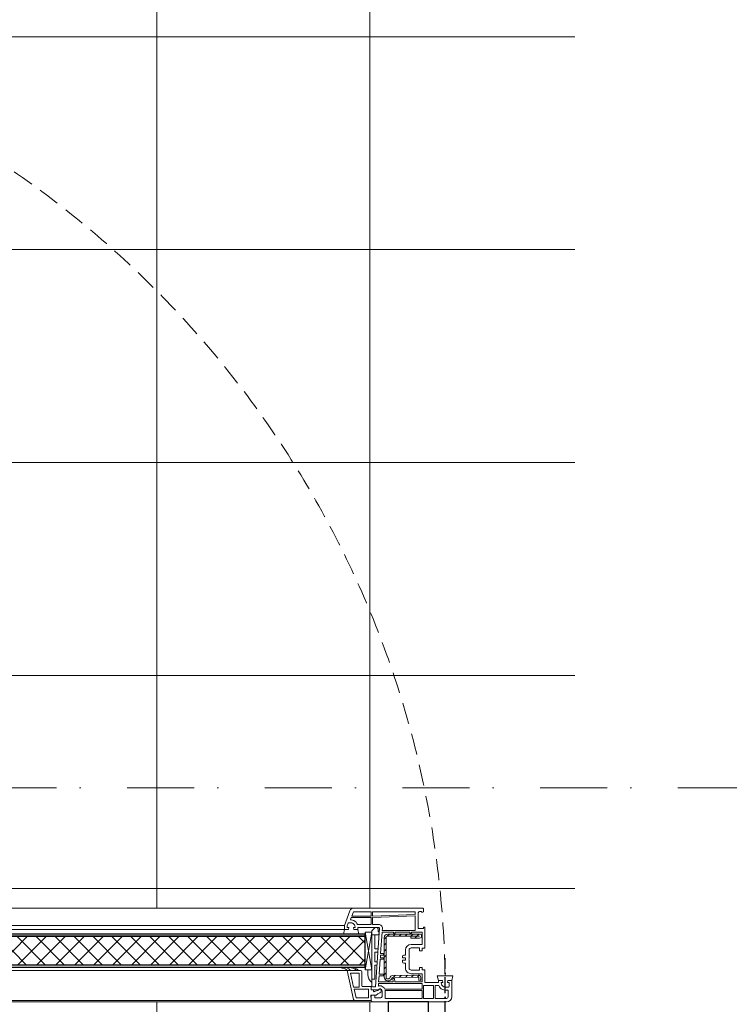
# Model space of a CAD drawing. Header units: millimetres. Extents: x 3652085 to 3778338, y -303702 to -273644.
# Tile 108 of 256: x 3674997 to 3675526, y -276743 to -276009. Entities that reach past the tile are written whole.
import ezdxf

# ---------------------------------------------------------------- set-up
doc = ezdxf.new("R2010")
doc.units = ezdxf.units.MM
for name, pattern in [('ACAD_ISO10W100', [18, 12, -3, 0, -3]), ('AUSGEZOGEN', [0]), ('BEQA', [20.5, 10, -7, 0, -3.5]), ('HIDDEN2', [4.7624999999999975, 3.174999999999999, -1.587499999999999])]:
    doc.linetypes.add(name, pattern=pattern)
for name, color, linetype in [('!!!! BALCONY', 7, 'Continuous'), ('1', 7, 'Continuous'), ('ARMIERUNG', 5, 'Continuous'), ('ATTACHMT', 7, 'Continuous'), ('DOOR', 7, 'AUSGEZOGEN'), ('FITINGS', 7, 'Continuous'), ('ZUSATZPROFILE', 7, 'Continuous')]:
    doc.layers.add(name, color=color, linetype=linetype)
for name, color, linetype, lineweight in [('DOOR-IDEN   (HAUSART)', 43, 'Continuous', 5), ('Marker - Section_Pen_No__1', 7, 'Continuous', 13), ('SYMBOL-DETAIL    (HAUSART)', 2, 'Continuous', 5)]:
    doc.layers.add(name, color=color, linetype=linetype, lineweight=lineweight)

# ---------------------------------------------------------------- blocks, each defined once
blk = doc.blocks.new('240168_s')
at = {"layer": 'FITINGS', "color": 7, "linetype": 'Continuous', "lineweight": -3}
for points in [[(-12, 26.50000000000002), (-12, 70.49999999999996, -0.4142135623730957), (-10.50000000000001, 71.99999999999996), (127.2576258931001, 71.99999999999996, -0.208864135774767), (128.3580380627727, 71.51935914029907, -0.06663227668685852), (134.9329132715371, 62.19405644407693, -0.5632510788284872), (133.6031437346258, 60.00000000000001), (19.00000000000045, 60.00000000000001, 0.4142024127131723), (12, 53), (12, 15), (-12, 15), (-12, 19.50000000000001, 0.1155102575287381)], [(-15, 0), (15, 0), (15, 13, 0.414213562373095), (13, 15), (-13, 15, 0.414213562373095), (-15, 13)]]:
    blk.add_lwpolyline(points, format="xyb", close=True, dxfattribs=at)
blk.add_lwpolyline([(-11.80727157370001, 25.51975154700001), (-12.03, 25.13397459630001), (-12.03, 20.86602540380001), (-11.8072715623, 20.48024843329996)], dxfattribs=at)
blk = doc.blocks.new('554012_ARMIERUNG')
at = {"layer": 'ARMIERUNG', "lineweight": 0}
h = blk.add_hatch(dxfattribs=at)
h.set_pattern_fill('ANSI31', color=256, scale=25, style=0)
h.set_pattern_definition([(45, (-54.91365138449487, 6.145086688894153), (-2.209708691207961, 2.209708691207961), [])])
h.paths.add_polyline_path([(-14.79999999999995, 27.99999999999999, 0.4142135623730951), (-17.49999999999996, 25.29999999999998), (-17.49999999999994, 1.5, 1), (-14.49999999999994, 1.5), (-14.49999999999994, 8), (-15.99999999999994, 8), (-15.99999999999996, 25.29999999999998, -0.4142135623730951), (-14.79999999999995, 26.49999999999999), (14.50000000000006, 26.49999999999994, -0.9195326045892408), (14.75019970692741, 23.52101382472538, 0.3593905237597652), (13.50080132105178, 22.07674882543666), (13.04968506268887, 2.593175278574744, 0.4140453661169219), (15.00170601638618, 0.5474431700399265), (17.00114322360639, 0.4999999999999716), (17.03672560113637, 1.999577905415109), (15.03728839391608, 2.047021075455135, -0.414039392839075), (14.54928291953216, 2.558443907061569), (15.00000000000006, 22.04196010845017, 0.9195949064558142), (14.50000000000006, 27.99999999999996)])
for p, q in [((-17.49999999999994, 25.29999999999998), (-17.49999999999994, 1.5)), ((-15.99999999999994, 8), (-15.99999999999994, 25.29999999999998)), ((14.50000000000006, 27.99999999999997), (-14.79999999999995, 27.99999999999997)), ((14.50000000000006, 26.49999999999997), (-14.79999999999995, 26.49999999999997)), ((13.50080132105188, 22.07674882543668), (13.04971197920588, 2.594323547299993)), ((15.00000000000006, 22.04196010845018), (14.54928988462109, 2.558741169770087)), ((-15.99999999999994, 8), (-15.99999999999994, 1.5)), ((-15.99999999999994, 8), (-14.49999999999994, 8)), ((-14.49999999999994, 1.5), (-14.49999999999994, 8)), ((15.00170601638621, 0.5474431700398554), (17.00114322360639, 0.4999999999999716)), ((17.03672560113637, 1.999577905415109), (15.03728839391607, 2.047021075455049)), ((17.00114322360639, 0.4999999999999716), (17.03672560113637, 1.999577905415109))]:
    blk.add_line(p, q, dxfattribs=at)
for centre, radius, start, end in [((-14.79999999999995, 25.29999999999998), 2.700000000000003, 90, 180), ((-14.79999999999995, 25.29999999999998), 1.200000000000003, 90, 180), ((15.00039941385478, 22.04202764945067), 1.500000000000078, 99.60180476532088, 178.6736303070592), ((14.50000000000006, 24.99999999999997), 2.999999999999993, 279.5940682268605, 90), ((14.50000000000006, 24.99999999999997), 1.49999999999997, 279.6018047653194, 90), ((-15.99999999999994, 1.5), 1.5, 180, 0), ((15.04914918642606, 2.546880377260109), 1.999999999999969, 178.6407257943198, 268.640725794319), ((15.04914918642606, 2.546880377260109), 0.4999999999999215, 178.6407257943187, 268.6407257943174)]:
    blk.add_arc(centre, radius, start, end, dxfattribs=at)
blk = doc.blocks.new('560510_GLASLEISTE_22-5')
at = {"layer": 'ARMIERUNG', "lineweight": 0}
for centre, radius, start, end in [((-8.97770953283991, 21.32269295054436), 8.025020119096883, 178.5055530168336, 226.5174077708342), ((-16.7025935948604, 14.83865157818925), 0.299999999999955, 90, 185.0669878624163), ((-8.502522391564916, 15.56915026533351), 8.532544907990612, 185.0898891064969, 225.3403181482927), ((-16.60013605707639, 21.52155395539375), 0.3999999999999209, 89.99025564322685, 178.5055530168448), ((-16.7025935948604, 14.83865157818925), 0.3000000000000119, 8.593377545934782, 90), ((-16.59999999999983, 21.52155395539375), 0.3999999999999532, 358.7498880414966, 90.00974438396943), ((-9.300934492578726, 15.96108490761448), 7.186281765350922, 188.6242230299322, 223.6582097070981), ((-11.91410685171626, 21.41929824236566), 4.287008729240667, 178.7498880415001, 232.9010851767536)]:
    blk.add_arc(centre, radius, start, end, dxfattribs=at)
at = {"layer": 'ZUSATZPROFILE', "lineweight": 5}
for p, q in [((-14.5, 18), (7.216930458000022, 13.174015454)), ((-14.5, 18), (-14.5, 8)), ((-12.5, 15.50676789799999), (-2, 13.17343456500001)), ((-12.5, 15.50676789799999), (-12.5, 9)), ((-12.5, 9), (-2, 9)), ((-2, 13.17343456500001), (-2, 9)), ((-0.5, 12.84010123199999), (-0.5, 2)), ((-0.5, 12.84010123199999), (6, 11.39565678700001)), ((6, 11.39565678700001), (6, 2)), ((8, 12.197828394), (8, 0)), ((-13.5, 7), (-3, 7)), ((-2.5, 6.5), (-2.5, 0)), ((-2.5, 0), (0, 0)), ((-0.5, 2), (6, 2)), ((0, 0), (0, -1.5)), ((8, 0), (4, 0.3499546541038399)), ((4, 0.3499546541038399), (4, -3.5)), ((-0.5999999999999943, -6.399999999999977), (-0.5999999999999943, -6.299999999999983)), ((0, -1.5), (0.6561773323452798, -1.5)), ((1.313962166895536, -2.43941410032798), (0.2000000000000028, -5.5)), ((0.3000000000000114, -7.299999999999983), (0.7824743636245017, -7.299999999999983)), ((2.141936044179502, -6.433927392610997), (2.89719239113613, -4.81427492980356)), ((4, -3.5), (2.89719239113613, -4.81427492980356))]:
    blk.add_line(p, q, dxfattribs=at)
for centre, radius, start, end in [((-13.5, 8), 1, 180, 270), ((7.000000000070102, 12.19782839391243), 0.9999999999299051, 5.018864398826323e-09, 77.47119228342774), ((-3, 6.5), 0.5, 0, 90), ((0.2000000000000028, -6.299999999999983), 0.799999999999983, 90, 180), ((0.3000000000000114, -6.399999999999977), 0.9000000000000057, 180, 270), ((0.6561773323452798, -2.200000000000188), 0.7000000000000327, 340.0000000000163, 90), ((0.7824743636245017, -5.799999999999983), 1.5, 270, 335.0000000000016)]:
    blk.add_arc(centre, radius, start, end, dxfattribs=at)
blk = doc.blocks.new('A$C054672D4 (2-2)')
at = {"layer": 'DOOR', "linetype": 'Continuous', "lineweight": -3}
h = blk.add_hatch(dxfattribs=at)
h.set_pattern_fill('_USER', color=3, scale=10, angle=-45.00000000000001, style=0, double=1, pattern_type=0)
h.set_pattern_definition([(314.9999999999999, (666.1333966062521, 82.83489308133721), (7.071067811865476, 7.071067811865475), []), (44.99999999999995, (666.1333966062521, 82.83489308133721), (-7.071067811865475, 7.071067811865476), [])])
h.paths.add_polyline_path([(666.1333966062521, -138.3433931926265), (687.6319753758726, -138.3433931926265), (687.631975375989, 470.6569147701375), (666.1333966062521, 470.6569147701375)])
at = {"color": 252, "elevation": 33706.18410929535}
for points in [[(638.6319753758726, 401.9573217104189), (638.6319753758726, -143.8433931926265)], [(639.6319753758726, 401.9573217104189), (639.6319753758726, -130.6455647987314)], [(662.1319753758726, 401.9573217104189), (662.1319753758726, -124.8433931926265)], [(692.6319753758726, 401.9573217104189), (692.6319753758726, -122.8433931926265)], [(695.6319753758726, 401.9573217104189), (695.6319753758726, -122.8433931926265)], [(708.6319753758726, 401.9573217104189), (708.6319753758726, -129.6756288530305)]]:
    blk.add_lwpolyline(points, dxfattribs=at)
at = {"color": 7, "linetype": 'HIDDEN2', "ltscale": 5}
blk.add_arc((646.6153032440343, 543.6771682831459, 33706.18410929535), 741.5373520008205, 270.889844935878, 0.4247055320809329, dxfattribs=at)
at = {"layer": '1', "linetype": 'Continuous', "lineweight": 0}
for p, q in [((692.6319753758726, -122.8433931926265, 33706.18410929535), (695.6319753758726, -122.8433931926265, 33706.18410929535)), ((692.6319753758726, -125.5986490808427, 33706.18410929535), (692.6319753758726, -122.8433931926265, 33706.18410929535)), ((695.6319753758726, -122.8433931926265, 33706.18410929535), (698.2487488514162, -123.7958208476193, 33706.18410929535)), ((698.2487488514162, -123.7958208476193, 33706.18410929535), (706.6580358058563, -126.8565509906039, 33706.18410929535)), ((692.6319753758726, -130.0881373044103, 33706.18410929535), (692.6319753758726, -132.8433931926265, 33706.18410929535)), ((693.8802115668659, -126.0865783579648, 33706.18410929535), (692.7802115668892, -125.7918342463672, 33706.18410929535)), ((692.7802115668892, -129.8949521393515, 33706.18410929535), (693.8802115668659, -129.6002080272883, 33706.18410929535)), ((694.1319753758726, -125.0433931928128, 33706.18410929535), (694.1319753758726, -125.8933931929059, 33706.18410929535)), ((694.1319753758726, -129.7933931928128, 33706.18410929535), (694.1319753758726, -130.6433931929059, 33706.18410929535)), ((694.331975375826, -124.8433931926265, 33706.18410929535), (695.1437569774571, -124.8433931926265, 33706.18410929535)), ((695.3148671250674, -124.8735833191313, 33706.18410929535), (697.3029818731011, -125.5971807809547, 33706.18410929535)), ((697.6319753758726, -127.8433931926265, 33706.18410929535), (697.6319753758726, -126.067028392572, 33706.18410929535)), ((699.831975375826, -127.8433931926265, 33706.18410929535), (699.831975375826, -127.2453481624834, 33706.18410929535)), ((701.6319753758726, -127.9004945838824, 33706.18410929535), (699.831975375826, -127.2453481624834, 33706.18410929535)), ((701.6319753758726, -142.8433931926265, 33706.18410929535), (701.6319753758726, -127.9004945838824, 33706.18410929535)), ((702.6319753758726, -142.8433931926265, 33706.18410929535), (702.6319753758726, -128.2644648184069, 33706.18410929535)), ((702.6319753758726, -128.2644648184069, 33706.18410929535), (705.9319753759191, -129.4655665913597, 33706.18410929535)), ((705.9319753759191, -129.4655665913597, 33706.18410929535), (705.9319753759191, -142.8433931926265, 33706.18410929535)), ((708.6319753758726, -167.9073643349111, 33706.18410929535), (708.6319753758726, -129.6756288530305, 33706.18410929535)), ((694.1319753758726, -132.8433931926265, 33706.18410929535), (692.6319753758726, -132.8433931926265, 33706.18410929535)), ((694.1319753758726, -142.8433931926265, 33706.18410929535), (694.1319753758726, -132.8433931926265, 33706.18410929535)), ((696.331975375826, -132.5664522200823, 33706.18410929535), (696.331975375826, -142.8433931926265, 33706.18410929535)), ((638.6319753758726, -143.8433931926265, 33706.18410929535), (638.6319753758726, -154.0443918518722, 33706.18410929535)), ((643.1319753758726, -142.8433931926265, 33706.18410929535), (639.6319753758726, -142.8433931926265, 33706.18410929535)), ((643.6319753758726, -145.5433931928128, 33706.18410929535), (641.6319753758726, -145.5433931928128, 33706.18410929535)), ((641.6319753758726, -145.5433931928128, 33706.18410929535), (641.6319753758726, -149.8433931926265, 33706.18410929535)), ((643.6319753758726, -143.3433931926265, 33706.18410929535), (643.6319753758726, -145.5433931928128, 33706.18410929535)), ((647.6319753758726, -142.8433931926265, 33706.18410929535), (647.6319753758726, -146.3349198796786, 33706.18410929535)), ((647.6319753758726, -142.8433931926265, 33706.18410929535), (650.1319753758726, -142.8433931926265, 33706.18410929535)), ((650.1319753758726, -142.8433931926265, 33706.18410929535), (649.831975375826, -143.6676364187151, 33706.18410929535)), ((649.831975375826, -143.6676364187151, 33706.18410929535), (649.831975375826, -145.8433931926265, 33706.18410929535)), ((693.5970971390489, -148.901123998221, 33706.18410929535), (649.831975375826, -145.8433931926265, 33706.18410929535)), ((694.1319753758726, -148.4023419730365, 33706.18410929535), (694.1319753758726, -142.8433931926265, 33706.18410929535)), ((701.6319753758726, -142.8433931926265, 33706.18410929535), (696.331975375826, -142.8433931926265, 33706.18410929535)), ((701.6314651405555, -143.8433931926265, 33706.18410929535), (696.331975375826, -143.8433931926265, 33706.18410929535)), ((696.331975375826, -143.8433931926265, 33706.18410929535), (696.331975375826, -148.3860876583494, 33706.18410929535)), ((701.6314651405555, -143.8433931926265, 33706.18410929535), (702.9299115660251, -175.6433931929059, 33706.18410929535)), ((702.6319753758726, -142.8433931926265, 33706.18410929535), (705.9319753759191, -142.8433931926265, 33706.18410929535)), ((702.6319753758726, -143.8433931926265, 33706.18410929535), (705.9319753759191, -143.8433931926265, 33706.18410929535)), ((702.6319753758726, -143.8433931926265, 33706.18410929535), (703.9319753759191, -175.6433931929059, 33706.18410929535)), ((705.9319753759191, -143.8433931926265, 33706.18410929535), (705.9319753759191, -175.6433931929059, 33706.18410929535)), ((638.6319753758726, -154.0443918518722, 33706.18410929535), (638.6319753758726, -198.8433931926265, 33706.18410929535)), ((646.9298891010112, -153.0433931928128, 33706.18410929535), (641.331975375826, -153.0433931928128, 33706.18410929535)), ((641.331975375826, -180.6433931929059, 33706.18410929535), (641.331975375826, -153.0433931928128, 33706.18410929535)), ((646.9319753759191, -150.8433931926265, 33706.18410929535), (642.6319753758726, -150.8433931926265, 33706.18410929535)), ((647.2319753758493, -180.6433931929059, 33706.18410929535), (647.2319753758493, -153.0315265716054, 33706.18410929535)), ((648.3195447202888, -148.9021683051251, 33706.18410929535), (648.1077677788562, -148.4480111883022, 33706.18410929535)), ((648.2319753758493, -180.6433931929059, 33706.18410929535), (648.2319753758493, -152.8091827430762, 33706.18410929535)), ((652.331975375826, -148.2223035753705, 33706.18410929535), (650.363676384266, -148.0855093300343, 33706.18410929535)), ((652.331975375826, -180.6433931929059, 33706.18410929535), (652.331975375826, -148.2223035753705, 33706.18410929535)), ((653.5319753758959, -158.8433931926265, 33706.18410929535), (653.5319753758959, -148.3057020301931, 33706.18410929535)), ((658.1319753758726, -148.6253961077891, 33706.18410929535), (653.5319753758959, -148.3057020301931, 33706.18410929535)), ((658.1319753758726, -151.8433931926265, 33706.18410929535), (658.1319753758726, -148.6253961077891, 33706.18410929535)), ((658.1319753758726, -151.8433931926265, 33706.18410929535), (659.331975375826, -151.8433931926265, 33706.18410929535)), ((659.331975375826, -151.8433931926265, 33706.18410929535), (659.331975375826, -148.7087945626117, 33706.18410929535)), ((670.4319753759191, -149.4802302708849, 33706.18410929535), (659.331975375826, -148.7087945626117, 33706.18410929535)), ((670.4319753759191, -151.8433931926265, 33706.18410929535), (670.4319753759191, -149.4802302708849, 33706.18410929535)), ((671.6319753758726, -151.8433931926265, 33706.18410929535), (670.4319753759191, -151.8433931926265, 33706.18410929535)), ((671.6319753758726, -151.8433931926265, 33706.18410929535), (671.6319753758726, -149.5636287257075, 33706.18410929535)), ((673.6319753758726, -149.7026261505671, 33706.18410929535), (671.6319753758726, -149.5636287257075, 33706.18410929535)), ((673.6319753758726, -151.8433931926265, 33706.18410929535), (673.6319753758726, -149.7026261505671, 33706.18410929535)), ((674.831975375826, -151.8433931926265, 33706.18410929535), (673.6319753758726, -151.8433931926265, 33706.18410929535)), ((690.7319753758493, -150.8910541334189, 33706.18410929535), (674.831975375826, -149.7860246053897, 33706.18410929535)), ((674.831975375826, -151.8433931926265, 33706.18410929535), (674.831975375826, -149.7860246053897, 33706.18410929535)), ((690.7319753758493, -159.4433931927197, 33706.18410929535), (690.7319753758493, -150.8910541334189, 33706.18410929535)), ((693.4447803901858, -151.0795905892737, 33706.18410929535), (691.9319753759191, -150.9744525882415, 33706.18410929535)), ((691.9319753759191, -175.6433931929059, 33706.18410929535), (691.9319753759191, -150.9744525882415, 33706.18410929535)), ((653.5319753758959, -159.0621148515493, 33706.18410929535), (653.5319753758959, -158.8433931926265, 33706.18410929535)), ((653.5319753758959, -159.0621148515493, 33706.18410929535), (656.0319753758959, -158.8433931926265, 33706.18410929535)), ((656.0319753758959, -160.047976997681, 33706.18410929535), (653.5319753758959, -160.2666986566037, 33706.18410929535)), ((653.5319753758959, -160.2666986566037, 33706.18410929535), (653.5319753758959, -180.6433931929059, 33706.18410929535)), ((656.0319753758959, -158.8433931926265, 33706.18410929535), (656.0319753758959, -160.047976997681, 33706.18410929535)), ((689.831975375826, -159.4433931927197, 33706.18410929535), (689.831975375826, -160.6433931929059, 33706.18410929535)), ((690.7319753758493, -159.4433931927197, 33706.18410929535), (689.831975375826, -159.4433931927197, 33706.18410929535)), ((689.831975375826, -160.6433931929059, 33706.18410929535), (690.7319753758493, -160.6433931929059, 33706.18410929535)), ((690.7319753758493, -171.6433931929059, 33706.18410929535), (690.7319753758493, -160.6433931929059, 33706.18410929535)), ((663.8819753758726, -168.3433931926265, 33706.18410929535), (667.6319753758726, -168.3433931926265, 33706.18410929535)), ((667.6319753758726, -167.0433931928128, 33706.18410929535), (667.6319753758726, -168.3433931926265, 33706.18410929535)), ((669.7319753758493, -166.0433931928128, 33706.18410929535), (668.6319753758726, -166.0433931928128, 33706.18410929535)), ((669.7319753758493, -168.2433931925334, 33706.18410929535), (669.7319753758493, -166.0433931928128, 33706.18410929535)), ((671.5319753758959, -168.2433931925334, 33706.18410929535), (669.7319753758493, -168.2433931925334, 33706.18410929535)), ((671.5319753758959, -166.0433931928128, 33706.18410929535), (671.5319753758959, -168.2433931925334, 33706.18410929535)), ((672.6319753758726, -166.0433931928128, 33706.18410929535), (671.5319753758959, -166.0433931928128, 33706.18410929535)), ((673.6319753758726, -167.0433931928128, 33706.18410929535), (673.6319753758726, -168.3433931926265, 33706.18410929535)), ((677.3819753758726, -168.3433931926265, 33706.18410929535), (673.6319753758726, -168.3433931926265, 33706.18410929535)), ((708.6319753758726, -180.8433931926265, 33706.18410929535), (708.6319753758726, -167.9073643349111, 33706.18410929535)), ((659.6819753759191, -172.5433931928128, 33706.18410929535), (659.6819753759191, -180.6433931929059, 33706.18410929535)), ((662.3819753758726, -172.5433931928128, 33706.18410929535), (662.3819753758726, -178.8433931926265, 33706.18410929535)), ((670.1123601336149, -171.0433931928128, 33706.18410929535), (663.8819753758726, -171.0433931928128, 33706.18410929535)), ((670.6319753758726, -170.7433931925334, 33706.18410929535), (670.1123601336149, -171.0433931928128, 33706.18410929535)), ((671.1515906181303, -171.0433931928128, 33706.18410929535), (670.6319753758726, -170.7433931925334, 33706.18410929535)), ((677.3819753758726, -171.0433931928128, 33706.18410929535), (671.1515906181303, -171.0433931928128, 33706.18410929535)), ((678.8819753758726, -178.8433931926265, 33706.18410929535), (678.8819753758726, -172.5433931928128, 33706.18410929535)), ((681.581975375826, -180.6433931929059, 33706.18410929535), (681.581975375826, -172.5433931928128, 33706.18410929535)), ((689.831975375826, -171.6433931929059, 33706.18410929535), (689.831975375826, -172.8433931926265, 33706.18410929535)), ((690.7319753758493, -171.6433931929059, 33706.18410929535), (689.831975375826, -171.6433931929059, 33706.18410929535)), ((689.831975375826, -172.8433931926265, 33706.18410929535), (690.7319753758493, -172.8433931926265, 33706.18410929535)), ((690.7319753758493, -175.1433931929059, 33706.18410929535), (690.7319753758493, -172.8433931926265, 33706.18410929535)), ((690.7319753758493, -175.1433931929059, 33706.18410929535), (690.7319753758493, -180.6433931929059, 33706.18410929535)), ((702.9299115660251, -175.6433931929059, 33706.18410929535), (691.9319753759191, -175.6433931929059, 33706.18410929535)), ((705.9319753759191, -175.6433931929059, 33706.18410929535), (703.9319753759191, -175.6433931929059, 33706.18410929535)), ((647.2319753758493, -180.6433931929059, 33706.18410929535), (641.331975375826, -180.6433931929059, 33706.18410929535)), ((641.331975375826, -189.1433931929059, 33706.18410929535), (641.331975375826, -181.8433931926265, 33706.18410929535)), ((650.9319753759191, -181.8433931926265, 33706.18410929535), (641.331975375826, -181.8433931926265, 33706.18410929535)), ((652.331975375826, -180.6433931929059, 33706.18410929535), (648.2319753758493, -180.6433931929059, 33706.18410929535)), ((650.9319753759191, -189.1433931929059, 33706.18410929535), (650.9319753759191, -181.8433931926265, 33706.18410929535)), ((653.1319753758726, -182.8433931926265, 33706.18410929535), (653.1319753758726, -192.8433931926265, 33706.18410929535)), ((653.1319753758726, -182.8433931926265, 33706.18410929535), (662.5319753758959, -182.8433931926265, 33706.18410929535)), ((659.6819753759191, -180.6433931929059, 33706.18410929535), (653.5319753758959, -180.6433931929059, 33706.18410929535)), ((662.3819753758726, -178.8433931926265, 33706.18410929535), (664.4319753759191, -178.8433931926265, 33706.18410929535)), ((664.4319753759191, -180.6433931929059, 33706.18410929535), (662.5319753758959, -180.6433931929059, 33706.18410929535)), ((662.5319753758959, -182.8433931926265, 33706.18410929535), (662.5319753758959, -180.6433931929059, 33706.18410929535)), ((664.4319753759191, -178.8433931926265, 33706.18410929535), (664.4319753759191, -180.6433931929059, 33706.18410929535)), ((676.831975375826, -178.8433931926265, 33706.18410929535), (676.831975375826, -180.6433931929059, 33706.18410929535)), ((678.8819753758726, -178.8433931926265, 33706.18410929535), (676.831975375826, -178.8433931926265, 33706.18410929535)), ((676.831975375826, -180.6433931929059, 33706.18410929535), (678.7319753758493, -180.6433931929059, 33706.18410929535)), ((678.7319753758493, -182.8433931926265, 33706.18410929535), (678.7319753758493, -180.6433931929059, 33706.18410929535)), ((693.4319753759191, -182.8433931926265, 33706.18410929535), (678.7319753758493, -182.8433931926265, 33706.18410929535)), ((690.7319753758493, -180.6433931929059, 33706.18410929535), (681.581975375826, -180.6433931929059, 33706.18410929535)), ((693.4319753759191, -177.8433931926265, 33706.18410929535), (693.4319753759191, -181.8433931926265, 33706.18410929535)), ((705.1319753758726, -177.8433931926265, 33706.18410929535), (693.4319753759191, -177.8433931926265, 33706.18410929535)), ((693.4319753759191, -181.8433931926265, 33706.18410929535), (694.4319753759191, -181.8433931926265, 33706.18410929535)), ((694.4319753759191, -182.8433931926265, 33706.18410929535), (693.4319753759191, -182.8433931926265, 33706.18410929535)), ((694.4319753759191, -181.8433931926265, 33706.18410929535), (694.4319753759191, -182.8433931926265, 33706.18410929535)), ((705.6319753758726, -180.3433931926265, 33706.18410929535), (705.6319753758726, -181.3433931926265, 33706.18410929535)), ((706.1319753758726, -180.3433931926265, 33706.18410929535), (705.6319753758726, -180.3433931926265, 33706.18410929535)), ((706.1319753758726, -178.8433931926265, 33706.18410929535), (706.1319753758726, -180.3433931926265, 33706.18410929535)), ((707.6319753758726, -181.8433931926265, 33706.18410929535), (706.1319753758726, -181.8433931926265, 33706.18410929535)), ((650.9319753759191, -189.1433931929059, 33706.18410929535), (641.331975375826, -189.1433931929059, 33706.18410929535)), ((641.331975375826, -198.8433931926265, 33706.18410929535), (641.331975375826, -190.3433931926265, 33706.18410929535)), ((650.9319753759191, -190.3433931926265, 33706.18410929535), (641.331975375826, -190.3433931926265, 33706.18410929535)), ((650.9319753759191, -190.3433931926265, 33706.18410929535), (650.9319753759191, -193.120109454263, 33706.18410929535)), ((647.4314521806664, -197.8433931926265, 33706.18410929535), (647.4314521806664, -200.1433931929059, 33706.18410929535)), ((649.6314521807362, -197.8433931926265, 33706.18410929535), (649.6314521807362, -200.3433931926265, 33706.18410929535)), ((653.1314521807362, -195.8933931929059, 33706.18410929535), (653.1314521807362, -195.0433931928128, 33706.18410929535)), ((653.1319753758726, -192.8433931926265, 33706.18410929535), (654.6319753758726, -192.8433931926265, 33706.18410929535)), ((654.4832159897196, -195.7918342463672, 33706.18410929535), (653.3832159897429, -196.0865783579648, 33706.18410929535)), ((654.6314521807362, -195.5986490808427, 33706.18410929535), (654.6319753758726, -192.8433931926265, 33706.18410929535)), ((642.6319753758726, -200.1433931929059, 33706.18410929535), (647.4314521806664, -200.1433931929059, 33706.18410929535)), ((642.6319753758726, -202.8433931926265, 33706.18410929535), (654.6319753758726, -202.8433931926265, 33706.18410929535)), ((647.9376580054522, -199.8433931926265, 33706.18410929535), (647.9376580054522, -199.8433931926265, 33706.18410929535)), ((647.9376580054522, -199.8433931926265, 33706.18410929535), (647.9376580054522, -199.8433931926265, 33706.18410929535)), ((652.9314521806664, -200.8433931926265, 33706.18410929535), (650.1314521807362, -200.8433931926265, 33706.18410929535)), ((653.1314521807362, -200.6433931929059, 33706.18410929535), (653.1314521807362, -199.7933931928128, 33706.18410929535)), ((654.4832159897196, -199.8949521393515, 33706.18410929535), (653.3832159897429, -199.6002080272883, 33706.18410929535)), ((654.6314521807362, -200.0881373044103, 33706.18410929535), (654.6314521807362, -202.8433931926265, 33706.18410929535)), ((654.6319753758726, -202.8433931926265, 33706.18410929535), (654.6314521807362, -202.8433931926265, 33706.18410929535))]:
    blk.add_line(p, q, dxfattribs=at)
at = {"layer": '1', "lineweight": 0, "elevation": 33706.18410929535}
for points in [[(655.6319753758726, -143.3433931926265), (649.9499902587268, -143.3433931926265)], [(688.6319753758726, -143.3433931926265), (655.6319753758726, -143.3433931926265), (655.6319753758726, -145.3433931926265), (666.1319753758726, -145.3433931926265), (666.1319753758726, -146.9822227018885)], [(668.6319753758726, -147.1568898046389), (668.6319753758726, -145.3433931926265), (675.6319753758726, -145.3433931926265), (675.6319753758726, -147.645957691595)], [(678.1319753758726, -147.8206247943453), (678.1319753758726, -145.3433931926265), (688.6319753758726, -145.3433931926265), (688.6319753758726, -148.5542266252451)]]:
    blk.add_lwpolyline(points, dxfattribs=at)
blk.add_lwpolyline([(662.6319753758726, -140.3433931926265), (659.1319753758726, -140.3433931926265, 0.2438294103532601), (653.1319753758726, -143.3433931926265)], format="xyb", dxfattribs=at)
blk.add_lwpolyline([(688.6319753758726, -148.5542266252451), (688.6319753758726, -143.3433931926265), (691.6319753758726, -143.3433931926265), (694.1319753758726, -145.6228675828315), (694.1319753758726, -147.1228675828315), (693.1261130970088, -147.8538259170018), (690.9621541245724, -147.8538259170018), (690.9621541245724, -148.7170288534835)], close=True, dxfattribs=at)
at = {"layer": '1', "linetype": 'Continuous', "lineweight": 0}
for centre, radius, start, end in [((692.831975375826, -125.5986490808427, 33706.18410929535), 0.1999999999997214, 180, 254.9999999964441), ((692.831975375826, -130.0881373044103, 33706.18410929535), 0.1999999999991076, 105.000000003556, 180), ((693.9319753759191, -125.8933931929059, 33706.18410929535), 0.1999999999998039, 254.9999999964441, 0), ((693.9319753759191, -129.7933931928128, 33706.18410929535), 0.2000000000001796, 0, 105.000000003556), ((694.331975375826, -125.0433931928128, 33706.18410929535), 0.2000000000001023, 90, 180), ((694.331975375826, -130.6433931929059, 33706.18410929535), 0.1999999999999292, 180, 276.7557105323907), ((693.8849571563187, -126.8697775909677, 33706.18410929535), 4.000000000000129, 276.7557105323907, 330.869017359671), ((695.1437569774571, -125.3433931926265, 33706.18410929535), 0.5, 69.98779569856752, 90), ((693.8849571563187, -126.8697775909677, 33706.18410929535), 6.199999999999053, 293.2460402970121, 330.869017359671), ((697.1319753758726, -126.067028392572, 33706.18410929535), 0.5000000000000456, 0, 70.00043588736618), ((695.6319753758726, -127.8433931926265, 33706.18410929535), 1.999999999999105, 330.869017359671, 0), ((695.6319753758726, -127.8433931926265, 33706.18410929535), 4.199999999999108, 330.869017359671, 0), ((705.6319753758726, -129.6756288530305, 33706.18410929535), 3.000000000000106, 0, 69.99999999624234), ((639.6319753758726, -143.8433931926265, 33706.18410929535), 1, 90, 180), ((643.1319753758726, -143.3433931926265, 33706.18410929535), 0.5, 0, 90), ((652.6356410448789, -146.3183851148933, 33706.18410929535), 5.003692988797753, 180.1893349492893, 205.1893349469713), ((642.6319753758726, -149.8433931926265, 33706.18410929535), 1, 180, 270), ((646.9356410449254, -149.3388100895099, 33706.18410929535), 3.704587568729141, 269.9110394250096, 274.5880587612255), ((646.9356410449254, -149.3388100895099, 33706.18410929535), 1.504587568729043, 269.8604085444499, 347.1676198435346), ((646.9356410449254, -149.3388100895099, 33706.18410929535), 3.704587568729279, 290.4828355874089, 347.2076143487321), ((647.2319753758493, -149.4093102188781, 33706.18410929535), 1.20000000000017, 0, 24.99999998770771), ((647.2319753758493, -149.4093102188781, 33706.18410929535), 1.200000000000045, 347.3072112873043, 0), ((647.2319753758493, -149.4093102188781, 33706.18410929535), 3.400000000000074, 0, 22.91425976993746), ((647.2319753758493, -149.4093102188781, 33706.18410929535), 3.400000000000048, 347.2604648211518, 0), ((693.6319753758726, -148.3860876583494, 33706.18410929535), 2.700000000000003, 266.0244096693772, 0), ((693.6319753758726, -148.4023419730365, 33706.18410929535), 0.5, 265.9999999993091, 0), ((663.8819753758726, -172.5433931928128, 33706.18410929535), 4.200000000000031, 90, 180), ((668.6319753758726, -167.0433931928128, 33706.18410929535), 1, 90, 180), ((672.6319753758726, -167.0433931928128, 33706.18410929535), 1, 0, 90), ((677.3819753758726, -172.5433931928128, 33706.18410929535), 4.200000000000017, 0, 90), ((663.8819753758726, -172.5433931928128, 33706.18410929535), 1.500000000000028, 90, 180), ((677.3819753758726, -172.5433931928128, 33706.18410929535), 1.5, 0, 90), ((705.1319753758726, -178.8433931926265, 33706.18410929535), 1, 0, 90), ((706.1319753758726, -181.3433931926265, 33706.18410929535), 0.5, 180, 270), ((707.6319753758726, -180.8433931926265, 33706.18410929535), 1, 270, 0), ((651.6314521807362, -197.8433931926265, 33706.18410929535), 4.199999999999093, 150.8690173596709, 180), ((653.3784704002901, -198.817008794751, 33706.18410929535), 6.199999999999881, 113.240778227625, 150.8690173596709), ((651.6314521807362, -197.8433931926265, 33706.18410929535), 1.999999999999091, 150.8690173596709, 180), ((653.3784704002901, -198.817008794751, 33706.18410929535), 3.999999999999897, 96.75571053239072, 150.8690173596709), ((652.9314521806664, -195.0433931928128, 33706.18410929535), 0.2000000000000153, 0, 96.75571053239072), ((653.3314521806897, -195.8933931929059, 33706.18410929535), 0.2000000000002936, 180, 285.000000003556), ((654.4314521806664, -195.5986490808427, 33706.18410929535), 0.1999999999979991, 285.000000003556, 0), ((642.6319753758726, -198.8433931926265, 33706.18410929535), 4, 180, 270), ((642.6319753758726, -198.8433931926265, 33706.18410929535), 1.299999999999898, 180, 270), ((650.1314521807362, -200.3433931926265, 33706.18410929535), 0.5, 180, 270), ((652.9314521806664, -200.6433931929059, 33706.18410929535), 0.2000000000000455, 270, 0), ((653.3314521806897, -199.7933931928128, 33706.18410929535), 0.2000000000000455, 74.99999999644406, 180), ((654.4314521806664, -200.0881373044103, 33706.18410929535), 0.199999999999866, 0, 74.99999999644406)]:
    blk.add_arc(centre, radius, start, end, dxfattribs=at)
at = {"layer": 'ARMIERUNG', "color": 3, "lineweight": 0}
for p, q in [((690.6319753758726, -138.3433931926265, 33706.18410929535), (662.6319753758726, -143.3433931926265, 33706.18410929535)), ((662.6319753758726, -138.3433931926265, 33706.18410929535), (690.6319753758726, -143.3433931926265, 33706.18410929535)), ((690.6319753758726, -138.3433931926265, 33706.18410929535), (662.6319753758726, -143.3433931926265, 33706.18410929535)), ((662.6319753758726, -138.3433931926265, 33706.18410929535), (690.6319753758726, -143.3433931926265, 33706.18410929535))]:
    blk.add_line(p, q, dxfattribs=at)
at = {"layer": 'ARMIERUNG', "color": 3, "lineweight": 0, "elevation": 33706.18410929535}
for points in [[(692.6319753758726, -122.8433931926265), (689.1319753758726, -122.0207548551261), (689.1319753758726, -133.5207548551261), (692.6319753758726, -132.8433931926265), (692.6319753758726, -130.0881373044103, -0.3394542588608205), (692.7802115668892, -129.8949521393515), (693.8802115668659, -129.6002080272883, -0.4931454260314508), (694.1319753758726, -129.7933931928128), (694.1319753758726, -130.6433931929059, 0.4491855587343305), (694.3555026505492, -130.8420045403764, 0.2820358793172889), (697.567697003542, -128.3463661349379, 0.06363965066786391), (697.6319753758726, -127.8433931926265), (697.6319753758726, -126.067028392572, 0.3153008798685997), (697.3029818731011, -125.5971807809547), (695.3148671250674, -124.8735833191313), (695.1437569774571, -124.8433931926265), (694.331975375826, -124.8433931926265, 0.4142135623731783), (694.1319753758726, -125.0433931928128), (694.1319753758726, -125.8933931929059, -0.4931454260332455), (693.8802115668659, -126.0865783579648), (692.7802115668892, -125.7918342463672, -0.3394542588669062), (692.6319753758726, -125.5986490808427)], [(654.6314521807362, -192.8433931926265), (658.1314521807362, -192.0207548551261), (658.1314521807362, -203.5207548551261), (654.6314521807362, -202.8433931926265), (654.6314521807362, -200.0881373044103, 0.3394542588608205), (654.4832159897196, -199.8949521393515), (653.3832159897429, -199.6002080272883, 0.4931454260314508), (653.1314521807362, -199.7933931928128), (653.1314521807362, -200.6433931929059, -0.4491855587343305), (652.9079249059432, -200.8420045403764), (650.1314521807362, -200.8433931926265, -0.4142135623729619), (649.6314521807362, -200.3433931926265), (649.6314521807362, -197.8433931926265, -0.2922056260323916), (652.0386714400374, -195.0480648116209), (652.9314521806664, -194.8433931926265, -0.4142135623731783), (653.1314521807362, -195.0433931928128), (653.1314521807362, -195.8933931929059, 0.4931454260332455), (653.3832159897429, -196.0865783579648), (654.4832159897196, -195.7918342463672, 0.3394542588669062), (654.6314521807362, -195.5986490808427)]]:
    blk.add_lwpolyline(points, format="xyb", close=True, dxfattribs=at)
blk.add_lwpolyline([(690.6319753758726, -138.3433931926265), (662.6319753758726, -138.3433931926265), (662.6319753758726, -143.3433931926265), (690.6319753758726, -143.3433931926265)], close=True, dxfattribs=at)
blk.add_lwpolyline([(690.6319753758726, -138.3433931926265), (662.6319753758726, -138.3433931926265), (662.6319753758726, -143.3433931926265), (690.6319753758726, -143.3433931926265)], close=True, dxfattribs=at)
at = {"layer": 'ATTACHMT', "color": 2, "linetype": 'ACAD_ISO10W100'}
blk.add_line((627.1227458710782, -197.7707548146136, 33706.18410929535), (671.3945611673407, -197.7707548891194, 33706.18410929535), dxfattribs=at)
at = {"layer": 'DOOR', "color": 7, "linetype": 'Continuous', "lineweight": -3, "elevation": 33706.18410929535}
for points in [[(664.6333966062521, 401.9573217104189), (664.6333966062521, -138.3433931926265), (666.1333966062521, -138.3433931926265), (666.1333966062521, 401.9573217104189)], [(666.1333966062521, -138.3433931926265), (687.6319753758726, -138.3433931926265), (687.6319753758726, 401.9573217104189)], [(687.6319753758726, 401.9573217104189), (687.6319753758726, -138.3433931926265), (689.1319753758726, -138.3433931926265), (689.1319753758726, 401.9573217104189)]]:
    blk.add_lwpolyline(points, dxfattribs=at)
at = {"layer": 'ARMIERUNG', "lineweight": 0, "extrusion": (0, 0, -1), "zscale": -1}
blk.add_blockref('554012_ARMIERUNG', (-671.7622656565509, -180.3433931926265, -33706.18410929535), dxfattribs=at)
at = {"layer": 'FITINGS', "color": 7, "linetype": 'Continuous', "lineweight": -3, "rotation": 90}
blk.add_blockref('240168_s', (638.6319753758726, -170.4621128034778, 33706.18410929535), dxfattribs=at)
at = {"layer": 'ZUSATZPROFILE', "lineweight": 0, "extrusion": (0, 0, -1), "zscale": -1}
blk.add_blockref('560510_GLASLEISTE_22-5', (-647.6319753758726, -142.8433931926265, -33706.18410929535), dxfattribs=at)

msp = doc.modelspace()

# ---------------------------------------------------------------- hatches: boundary and pattern name
at = {"layer": '!!!! BALCONY', "linetype": 'Continuous', "lineweight": 13}
h = msp.add_hatch(dxfattribs=at)
h.set_pattern_fill('NET', color=252, scale=50, angle=360, style=0)
h.set_pattern_definition([(359.9999999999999, (3871472.703406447, -411435.7301605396), (7.776507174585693e-14, 158.75), []), (90, (3871472.703406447, -411435.7301605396), (-158.75, 8.748570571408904e-14), [])])
edge = h.paths.add_edge_path()
edge.add_line((3675295.904283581, -277142.4270460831), (3675410.646501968, -277142.4270460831))
edge.add_line((3675410.646501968, -277142.4270460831), (3675410.646501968, -277007.4513999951))
edge.add_line((3675410.646501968, -277007.4513999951), (3675410.646501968, -277001.3752667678))
edge.add_line((3675410.646501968, -277001.3752667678), (3675410.646501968, -276991.3752667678))
edge.add_line((3675410.646501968, -276991.3752667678), (3675410.646501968, -276968.2030782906))
edge.add_line((3675410.646501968, -276968.2030782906), (3675410.646501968, -276542.1955843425))
edge.add_line((3675410.646501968, -276542.1955843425), (3675410.646501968, -276522.0625606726))
edge.add_line((3675410.646501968, -276522.0625606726), (3675410.646501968, -276491.802601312))
edge.add_line((3675410.646501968, -276491.802601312), (3675410.646501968, -276468.4555416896))
edge.add_line((3675410.646501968, -276468.4555416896), (3675410.646501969, -276300.3437666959))
edge.add_line((3675410.646501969, -276300.3437666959), (3675410.64650197, -276257.4204629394))
edge.add_line((3675410.64650197, -276257.4204629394), (3675410.646501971, -275991.9853915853))
edge.add_line((3675410.646501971, -275991.9853915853), (3675410.646501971, -275859.9888010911))
edge.add_line((3675410.646501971, -275859.9888010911), (3675410.646501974, -275327.9922528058))
edge.add_line((3675410.646501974, -275327.9922528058), (3674693.976127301, -275327.9922528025))
edge.add_line((3674693.976127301, -275327.9922528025), (3674647.86164505, -275327.9922528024))
edge.add_line((3674647.86164505, -275327.9922528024), (3674647.861644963, -275960.9967600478))
edge.add_line((3674647.861644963, -275960.9967600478), (3674567.845679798, -275960.9967600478))
edge.add_line((3674567.845679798, -275960.9967600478), (3674567.846209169, -275991.9850017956))
edge.add_line((3674567.846209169, -275991.9850017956), (3674567.846209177, -275991.9853915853))
edge.add_line((3674567.846209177, -275991.9853915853), (3674567.846795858, -276019.3767569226))
edge.add_line((3674567.846795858, -276019.3767569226), (3674567.860763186, -276671.493195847))
edge.add_line((3674567.860763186, -276671.493195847), (3675297.064057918, -276671.4979140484))
edge.add_arc((3675296.957877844, -276672.4922608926), 0.9999999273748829, -3.8820023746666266e-06, 83.90483964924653, ccw=False)
edge.add_line((3675297.957877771, -276672.4922609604), (3675297.957877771, -276673.9922609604))
edge.add_arc((3675297.457877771, -276673.9922609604), 0.5, -90, 0, ccw=False)
edge.add_line((3675297.457877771, -276674.4922609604), (3675296.457877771, -276674.4922609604))
edge.add_line((3675296.457877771, -276674.4922609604), (3675296.457877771, -276673.9922609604))
edge.add_line((3675296.457877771, -276673.9922609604), (3675294.957877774, -276673.9922609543))
edge.add_arc((3675294.957877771, -276674.9922609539), 0.9999999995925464, 89.99999983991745, 180.0000003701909)
edge.add_line((3675293.957877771, -276674.9922609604), (3675293.957877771, -276686.6922609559))
edge.add_line((3675293.957877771, -276686.6922609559), (3675297.957877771, -276686.6922609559))
edge.add_line((3675297.957877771, -276686.6922609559), (3675297.957877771, -276685.6922609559))
edge.add_line((3675297.957877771, -276685.6922609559), (3675298.957877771, -276685.6922609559))
edge.add_line((3675298.957877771, -276685.6922609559), (3675298.957877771, -276686.6922609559))
edge.add_line((3675298.957877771, -276686.6922609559), (3675298.957877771, -276701.3922609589))
edge.add_line((3675298.957877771, -276701.3922609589), (3675296.757877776, -276701.3922609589))
edge.add_line((3675296.757877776, -276701.3922609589), (3675296.757877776, -276703.2922609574))
edge.add_line((3675296.757877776, -276703.2922609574), (3675294.957877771, -276703.2922609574))
edge.add_line((3675294.957877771, -276703.2922609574), (3675294.957877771, -276701.2422609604))
edge.add_line((3675294.957877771, -276701.2422609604), (3675288.657877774, -276701.2422609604))
edge.add_arc((3675288.657877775, -276702.7422609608), 1.500000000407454, 90.0000000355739, 179.9999999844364)
edge.add_line((3675287.157877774, -276702.7422609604), (3675287.157877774, -276708.9726457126))
edge.add_line((3675287.157877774, -276708.9726457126), (3675286.857877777, -276709.4922609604))
edge.add_line((3675286.857877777, -276709.4922609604), (3675287.157877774, -276710.0118762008))
edge.add_line((3675287.157877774, -276710.0118762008), (3675287.157877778, -276716.2422609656))
edge.add_arc((3675288.657877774, -276716.2422609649), 1.499999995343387, 180.000000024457, 270.0000000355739)
edge.add_line((3675288.657877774, -276717.7422609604), (3675294.957877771, -276717.7422609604))
edge.add_line((3675294.957877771, -276717.7422609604), (3675294.957877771, -276715.6922609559))
edge.add_line((3675294.957877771, -276715.6922609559), (3675296.757877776, -276715.6922609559))
edge.add_line((3675296.757877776, -276715.6922609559), (3675296.757877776, -276717.5922609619))
edge.add_line((3675296.757877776, -276717.5922609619), (3675298.957877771, -276717.5922609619))
edge.add_line((3675298.957877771, -276717.5922609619), (3675298.957877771, -276726.9922609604))
edge.add_line((3675298.957877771, -276726.9922609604), (3675308.957877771, -276726.9922609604))
edge.add_line((3675308.957877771, -276726.9922609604), (3675308.957877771, -276725.4927841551))
edge.add_line((3675308.957877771, -276725.4927841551), (3675308.135239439, -276721.9927841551))
edge.add_line((3675308.135239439, -276721.9927841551), (3675313.885236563, -276721.9927841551))
edge.add_line((3675313.885236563, -276721.9927841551), (3675313.885239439, -276721.9929694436))
edge.add_line((3675313.885239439, -276721.9929694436), (3675319.635239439, -276721.9929694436))
edge.add_line((3675319.635239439, -276721.9929694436), (3675318.957877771, -276725.4929694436))
edge.add_line((3675318.957877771, -276725.4929694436), (3675318.957877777, -276737.492446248))
edge.add_arc((3675314.957877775, -276737.492446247), 4.000000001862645, 269.99999994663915, 359.99999998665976, ccw=False)
edge.add_line((3675314.957877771, -276741.4924462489), (3675301.576597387, -276741.4924462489))
edge.add_line((3675301.576597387, -276741.4924462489), (3675301.576597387, -276754.4924462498))
edge.add_arc((3675299.576597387, -276754.4924462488), 2, 270, 359.9999999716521, ccw=False)
edge.add_line((3675299.576597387, -276756.4924462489), (3675298.576597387, -276756.4924462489))
edge.add_line((3675298.576597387, -276756.4924462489), (3675298.576597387, -276760.9922609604))
edge.add_line((3675298.576597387, -276760.9922609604), (3675298.576597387, -276762.3065101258))
edge.add_line((3675298.576597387, -276762.3065101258), (3675298.606597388, -276762.358471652))
edge.add_line((3675298.606597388, -276762.358471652), (3675298.606597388, -276763.5462996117))
edge.add_line((3675298.606597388, -276763.5462996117), (3675298.606597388, -276766.6264208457))
edge.add_line((3675298.606597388, -276766.6264208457), (3675298.599321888, -276763.5462996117))
edge.add_line((3675298.599321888, -276763.5462996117), (3675298.201482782, -276763.5462996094))
edge.add_arc((3675313.524624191, -276764.4922609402), 15.35231270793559, 176.4673761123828, 193.1780974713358)
edge.add_line((3675298.576597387, -276767.9922609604), (3675298.576597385, -276811.9922609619))
edge.add_arc((3675297.076597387, -276811.9922609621), 1.499999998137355, -90.00000001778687, 1.1116810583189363e-08, ccw=False)
edge.add_line((3675297.076597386, -276813.4922609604), (3675159.318971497, -276813.4922609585))
edge.add_arc((3675159.318971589, -276811.9922607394), 1.500000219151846, 222.810266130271, 269.99999649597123, ccw=False)
edge.add_arc((3675189.763720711, -276783.7899813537), 43.00001602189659, 207.5618149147, 222.8102643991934, ccw=False)
edge.add_arc((3675152.973453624, -276802.9922612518), 1.500000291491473, 89.99999900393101, 207.5617303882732, ccw=False)
edge.add_line((3675152.97345365, -276801.4922609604), (3675267.576597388, -276801.4922609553))
edge.add_arc((3675267.576463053, -276794.4921266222), 7.000134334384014, 270.0010995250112, 359.9989004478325)
edge.add_line((3675274.576597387, -276794.4922609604), (3675274.576597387, -276763.5462996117))
edge.add_line((3675274.576597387, -276763.5462996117), (3675274.576597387, -276756.4924462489))
edge.add_line((3675274.576597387, -276756.4924462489), (3675273.576597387, -276756.4924462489))
edge.add_arc((3675273.576597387, -276754.4924462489), 2, 180, 270, ccw=False)
edge.add_line((3675271.576597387, -276754.4924462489), (3675271.576597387, -276741.4924462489))
edge.add_line((3675271.576597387, -276741.4924462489), (3675270.158876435, -276741.4924462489))
edge.add_line((3675270.158876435, -276741.4924462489), (3675259.957877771, -276741.4924462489))
edge.add_line((3675259.957877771, -276741.4924462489), (3674728.560251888, -276741.4924461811))
edge.add_line((3674728.560251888, -276741.4924461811), (3674714.061287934, -276741.4924461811))
edge.add_line((3674714.061287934, -276741.4924461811), (3674706.728385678, -276741.4924461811))
edge.add_line((3674706.728385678, -276741.4924461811), (3674703.976127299, -276741.4924461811))
edge.add_line((3674703.976127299, -276741.4924461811), (3674693.976127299, -276741.4924461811))
edge.add_line((3674693.976127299, -276741.4924461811), (3674649.861694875, -276741.4924461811))
edge.add_line((3674649.861694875, -276741.4924461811), (3674639.660696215, -276741.4924461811))
edge.add_line((3674639.660696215, -276741.4924461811), (3674584.861694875, -276741.4924461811))
edge.add_arc((3674584.861694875, -276737.492446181), 4.000000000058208, 180, 270, ccw=False)
edge.add_line((3674580.861694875, -276737.492446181), (3674580.861694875, -276728.4924461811))
edge.add_line((3674580.861694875, -276728.4924461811), (3674578.361694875, -276728.4924461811))
edge.add_arc((3674574.361694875, -276728.4924461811), 4, -180, 0, ccw=False)
edge.add_line((3674570.361694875, -276728.4924461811), (3674567.861694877, -276728.4924461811))
edge.add_line((3674567.861694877, -276728.4924461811), (3674567.861694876, -276744.9878247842))
edge.add_line((3674567.861694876, -276744.9878247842), (3674567.879350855, -276744.9878247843))
edge.add_arc((3674569.381616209, -276747.5694999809), 2.986946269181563, 60.2061899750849, 120.19493539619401, ccw=False)
edge.add_line((3674570.865770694, -276744.977370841), (3674580.046864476, -276744.9878247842))
edge.add_line((3674580.046864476, -276744.9878247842), (3674588.948456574, -276744.9878247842))
edge.add_line((3674588.948456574, -276744.9878247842), (3674588.948916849, -276744.9878247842))
edge.add_line((3674588.948916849, -276744.9878247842), (3674592.179238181, -276744.9878247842))
edge.add_line((3674592.179238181, -276744.9878247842), (3674592.179394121, -276744.9878247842))
edge.add_line((3674592.179394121, -276744.9878247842), (3674597.516441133, -276744.9878247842))
edge.add_line((3674597.516441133, -276744.9878247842), (3674597.516519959, -276744.9878247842))
edge.add_line((3674597.516519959, -276744.9878247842), (3674600.653293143, -276744.9878247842))
edge.add_line((3674600.653293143, -276744.9878247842), (3674600.653441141, -276744.9878247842))
edge.add_line((3674600.653441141, -276744.9878247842), (3674606.353694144, -276744.9878247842))
edge.add_line((3674606.353694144, -276744.9878247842), (3674606.353829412, -276744.9878247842))
edge.add_line((3674606.353829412, -276744.9878247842), (3674613.954044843, -276744.9878247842))
edge.add_line((3674613.954044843, -276744.9878247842), (3674613.954197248, -276744.9878247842))
edge.add_line((3674613.954197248, -276744.9878247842), (3674624.389840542, -276744.9878247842))
edge.add_line((3674624.389840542, -276744.9878247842), (3674624.389923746, -276744.9878247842))
edge.add_line((3674624.389923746, -276744.9878247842), (3674626.269411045, -276744.9878247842))
edge.add_line((3674626.269411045, -276744.9878247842), (3674628.04102223, -276744.9878246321))
edge.add_line((3674628.04102223, -276744.9878246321), (3674632.18842992, -276744.2036430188))
edge.add_line((3674632.18842992, -276744.2036430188), (3674632.973028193, -276744.9878247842))
edge.add_line((3674632.973028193, -276744.9878247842), (3674641.862745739, -276744.9878247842))
edge.add_line((3674641.862745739, -276744.9878247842), (3674647.86164505, -276744.9878247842))
edge.add_line((3674647.86164505, -276744.9878247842), (3674647.86164505, -276977.9921885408))
edge.add_line((3674647.86164505, -276977.9921885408), (3675257.312468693, -276977.9921885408))
edge.add_line((3675257.312468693, -276977.9921885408), (3675257.312468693, -277142.4270460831))
edge.add_line((3675257.312468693, -277142.4270460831), (3675295.904283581, -277142.4270460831))

# ---------------------------------------------------------------- linework, layer by layer
at = {"layer": 'Marker - Section_Pen_No__1', "color": 7, "linetype": 'BEQA', "lineweight": 13, "ltscale": 5, "elevation": -0.537108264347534}
msp.add_lwpolyline([(3675639.842555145, -276581.7571475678), (3673092.650896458, -276581.7571475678)], dxfattribs=at)
at = {"layer": 'SYMBOL-DETAIL    (HAUSART)', "color": 171, "ltscale": 0.5, "elevation": 302370.4857631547}
msp.add_lwpolyline([(3675410.646501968, -277804.9619376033, 12, 12, 0), (3675410.646501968, -277685.2848006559, 0, 0, 0), (3675410.646501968, -276270.9265813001, 0, 0, 0), (3675499.013400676, -276244.1088446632, 0, 0, 0), (3675322.279603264, -276220.5335982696, 0, 0, 0), (3675410.646501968, -276197.1865386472, 0, 0, 0), (3675410.646501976, -274779.3576422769, 12, 12, 0), (3675410.646501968, -274659.6805053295, 0, 0, 0)], format="xyseb", dxfattribs=at)

# ---------------------------------------------------------------- block references
at = {"layer": 'DOOR-IDEN   (HAUSART)', "color": 1, "rotation": 89.99999999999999}
msp.add_blockref('A$C054672D4 (2-2)', (3675116.018609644, -277380.1244215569, -33706.7212175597), dxfattribs=at)

doc.saveas('drawing.dxf')
